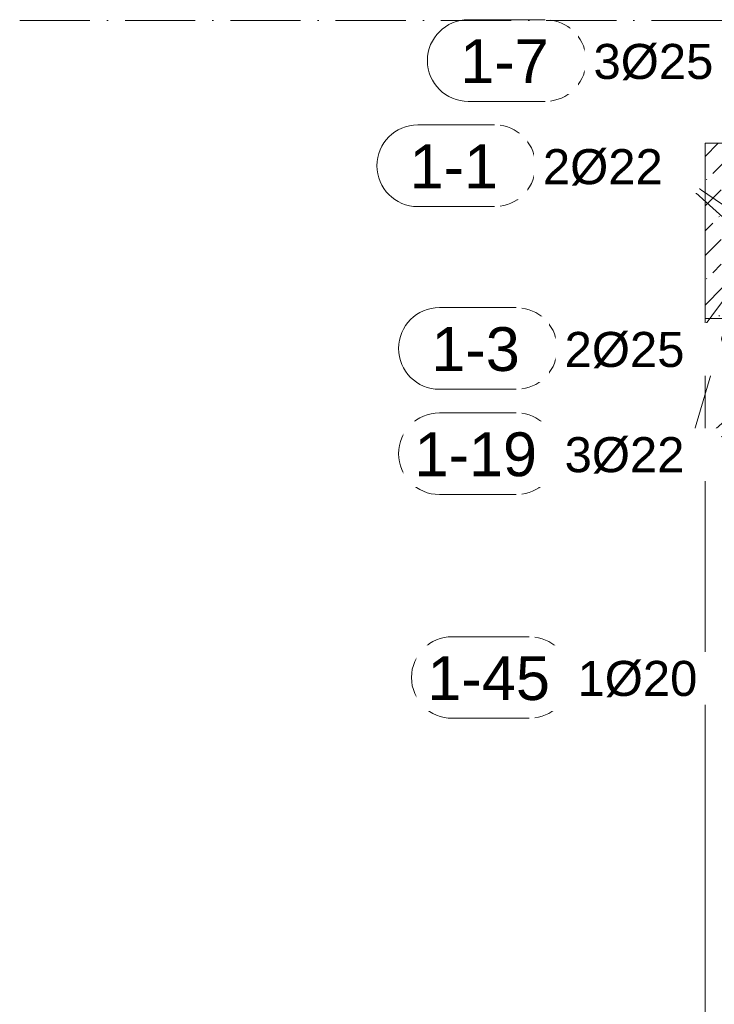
# Model space of a CAD drawing. Header units: millimetres. Extents: x -25607 to 9385, y 1894 to 10168.
# Tile 6 of 181: x -25607 to -24617, y 7692 to 9096. Entities that reach past the tile are written whole.
import ezdxf

# ---------------------------------------------------------------- set-up
doc = ezdxf.new("R2010")
doc.units = ezdxf.units.MM
doc.linetypes.add('Čerchovaná', pattern=[150, 100, -25, 0, -25])
for name, color, linetype, lineweight in [('A-FLOR-LEVL', 51, 'Continuous', 5), ('S-BEAM', 12, 'Continuous', 9), ('S-COLS', 52, 'Continuous', 9), ('S-RBAR-IDEN', 171, 'Continuous', 5)]:
    doc.layers.add(name, color=color, linetype=linetype, lineweight=lineweight)
doc.styles.add('Arial', font='arial.ttf', dxfattribs={"height": 50})
doc.styles.add('Arial_1', font='arial.ttf', dxfattribs={"height": 62.5})

# ---------------------------------------------------------------- blocks, each defined once
blk = doc.blocks.new('Popisek výztuže - _Typ_ množství_PRAVÝ _řezy_-573729-V4')
at = {"layer": 'S-RBAR-IDEN'}
for p, q in [((-24857.8, 9096.1), (-24967.5, 9096.1)), ((-24967.5, 8979.7), (-24857.8, 8979.7))]:
    blk.add_line(p, q, dxfattribs=at)
for centre, start, end in [((-24967.5, 9037.9), 90, 270), ((-24857.8, 9037.9), 277.6434, 82.3566)]:
    blk.add_arc(centre, 58.2, start, end, dxfattribs=at)

msp = doc.modelspace()

# ---------------------------------------------------------------- hatches: boundary and pattern name
at = {"layer": 'S-BEAM', "lineweight": 5}
h = msp.add_hatch(dxfattribs=at)
h.set_pattern_fill('FP_1', color=256, style=0, pattern_type=2)
h.set_pattern_definition([(45, (-15090.743, 5500.453), (-35.35534, 35.35534), []), (45, (-15055.39, 5500.453), (-17.67767, 53.033), [25, -12.5, 0.8382, -11.662])])
h.paths.add_polyline_path([(-24163.2, 8890), (-24163, 8891.3), (-24162.5, 8892.5), (-24161.7, 8893.5), (-24160.5, 8894.4), (-24159.5, 8894.8), (-24158.2, 8895), (-24156.7, 8894.8), (-24155.7, 8894.3), (-24154.7, 8893.5), (-24153.9, 8892.5), (-24153.4, 8891.3), (-24160.9, 8890.3)])
h.paths.add_polyline_path([(-24630, 8670), (-24578.4, 8670), (-24578.4, 8695.2), (-24583.4, 8695.7), (-24584.7, 8695.2), (-24585.9, 8695), (-24587.2, 8695.2), (-24588.9, 8696), (-24589.5, 8696.5), (-24590.3, 8697.5), (-24591, 8698.7), (-24591.9, 8699), (-24598.1, 8703.8), (-24601, 8707.6), (-24605, 8707.6), (-24605, 8715.2), (-24605.8, 8717.2), (-24606.9, 8725), (-24606.9, 8865), (-24605.8, 8872.8), (-24605, 8874.8), (-24605, 8882.8), (-24600.7, 8882.8), (-24598.1, 8886.2), (-24590.9, 8891.4), (-24590.7, 8891.5), (-24590.3, 8892.5), (-24588.9, 8894), (-24588.3, 8894.4), (-24587.2, 8894.8), (-24585.9, 8895), (-24584.6, 8894.8), (-24583.1, 8894.2), (-24576.9, 8895), (-24186.9, 8895), (-24179.1, 8894), (-24171.9, 8891), (-24165.6, 8886.2), (-24163.2, 8883), (-24163.2, 8890), (-24153.2, 8890), (-24153.2, 8882.8), (-24130, 8882.8), (-24130, 8920), (-24630, 8920), (-24630, 8680.3)])
h.paths.add_polyline_path([(-24166.6, 8670), (-24130, 8670), (-24130, 8707.6), (-24153.2, 8707.6), (-24153.4, 8700), (-24163.2, 8700), (-24163.2, 8707), (-24165.6, 8703.8), (-24166.6, 8703.1), (-24166.6, 8680.3)])
h.paths.add_polyline_path([(-24195.3, 8670), (-24186.6, 8670), (-24186.6, 8695), (-24186.9, 8695), (-24558, 8695), (-24558, 8670), (-24272.4, 8670)])
h.paths.add_polyline_path([(-24158.2, 8695), (-24159.5, 8695.2), (-24160.9, 8695.8), (-24161.7, 8696.5), (-24162.5, 8697.5), (-24163.1, 8699), (-24163.2, 8700), (-24153.4, 8698.7), (-24153.9, 8697.5), (-24154.7, 8696.5), (-24156.7, 8695.2), (-24156.9, 8695.2)])
h.paths.add_polyline_path([(-24186.9, 8705), (-24186.6, 8705), (-24186.6, 8707.6), (-24196.8, 8707.6), (-24192, 8705.7)])
h.paths.add_polyline_path([(-24353.3, 8705), (-24353.3, 8707.6), (-24390.8, 8707.6), (-24390.8, 8705), (-24388.2, 8705)])
h.paths.add_polyline_path([(-24272.4, 8705), (-24258.2, 8705), (-24258.2, 8707.6), (-24295.8, 8707.6), (-24295.8, 8705)])
h.paths.add_polyline_path([(-24558, 8705), (-24543.4, 8705), (-24543.4, 8707.6), (-24558, 8707.6), (-24558, 8707.3)])
h.paths.add_polyline_path([(-24343.3, 8705), (-24305.8, 8705), (-24305.8, 8707.6), (-24343.3, 8707.6), (-24343.3, 8707.3)])
h.paths.add_polyline_path([(-24233.9, 8705), (-24210.7, 8705), (-24210.7, 8706.4), (-24211.9, 8707.6), (-24248.2, 8707.6), (-24248.2, 8705)])
h.paths.add_polyline_path([(-24400.8, 8705), (-24400.8, 8707.6), (-24438.4, 8707.6), (-24438.4, 8705), (-24426.8, 8705)])
h.paths.add_polyline_path([(-24485.9, 8705), (-24448.4, 8705), (-24448.4, 8707.6), (-24485.9, 8707.6), (-24485.9, 8707.3)])
h.paths.add_polyline_path([(-24503.9, 8705), (-24495.9, 8705), (-24495.9, 8707.6), (-24533.4, 8707.6), (-24533.4, 8705)])
h.paths.add_polyline_path([(-24578.4, 8705.2), (-24578.4, 8707.6), (-24580.9, 8707.6), (-24580.9, 8705.5)])
h.paths.add_polyline_path([(-24130, 8729.6), (-24130, 8850.4), (-24143.1, 8840.4), (-24153.2, 8827.2), (-24153.2, 8729.6)])
h.paths.add_polyline_path([(-24580.9, 8729.6), (-24578.4, 8729.9), (-24578.2, 8811.6), (-24578, 8826.5), (-24578, 8857.8), (-24580.9, 8857.8), (-24580.9, 8729.9)])
h.paths.add_polyline_path([(-24543.4, 8729.6), (-24543.4, 8857.8), (-24556.2, 8857.8), (-24557, 8844.1), (-24557.9, 8824.7), (-24558, 8809.8), (-24558, 8729.6)])
h.paths.add_polyline_path([(-24343.3, 8729.6), (-24305.8, 8729.9), (-24305.8, 8857.8), (-24343.3, 8857.8), (-24343.3, 8729.9)])
h.paths.add_polyline_path([(-24400.8, 8729.6), (-24400.8, 8857.8), (-24438.4, 8857.8), (-24438.4, 8729.6), (-24426.8, 8729.6)])
h.paths.add_polyline_path([(-24390.8, 8729.6), (-24353.3, 8729.9), (-24353.3, 8857.8), (-24390.8, 8857.8), (-24390.8, 8729.9)])
h.paths.add_polyline_path([(-24295.8, 8729.6), (-24258.2, 8729.9), (-24258.2, 8857.8), (-24295.8, 8857.8), (-24295.8, 8729.9)])
h.paths.add_polyline_path([(-24533.4, 8729.6), (-24495.9, 8729.9), (-24495.9, 8857.8), (-24533.4, 8857.8), (-24533.4, 8729.9)])
h.paths.add_polyline_path([(-24448.4, 8729.6), (-24448.4, 8857.8), (-24485.9, 8857.8), (-24485.9, 8729.6), (-24465.3, 8729.6)])
h.paths.add_polyline_path([(-24195.3, 8729.6), (-24186.6, 8729.6), (-24186.6, 8753), (-24200.7, 8767.1), (-24200.7, 8729.6)])
h.paths.add_polyline_path([(-24233.9, 8729.6), (-24243.4, 8739.1), (-24236.4, 8746.2), (-24219.8, 8729.6), (-24210.7, 8729.9), (-24210.7, 8857.8), (-24248.2, 8857.8), (-24248.2, 8729.6), (-24243.4, 8729.6)])
h.paths.add_polyline_path([(-24590.9, 8729.6), (-24590.9, 8857.8), (-24596.9, 8857.8), (-24596.9, 8729.6)])
h.paths.add_polyline_path([(-24186.6, 8767.1), (-24186.6, 8783.8), (-24183.1, 8809.7), (-24173.2, 8833.8), (-24166.9, 8842), (-24166.9, 8857.8), (-24200.7, 8857.8), (-24200.7, 8781.3), (-24195.3, 8775.9)])
h.paths.add_polyline_path([(-24388.2, 8882.8), (-24353.3, 8882.8), (-24353.3, 8885), (-24390.8, 8885), (-24390.8, 8882.8)])
h.paths.add_polyline_path([(-24438.4, 8882.8), (-24400.8, 8882.8), (-24400.8, 8885), (-24438.4, 8885)])
h.paths.add_polyline_path([(-24495.9, 8882.8), (-24495.9, 8885), (-24533.4, 8885), (-24533.4, 8883.8), (-24528.3, 8883.8), (-24528.3, 8882.8), (-24503.9, 8882.8)])
h.paths.add_polyline_path([(-24248.2, 8882.8), (-24210.7, 8882.8), (-24210.7, 8885), (-24248.2, 8885)])
h.paths.add_polyline_path([(-24179.1, 8882.8), (-24178, 8882.8), (-24181.7, 8884.3), (-24186.9, 8885), (-24200.7, 8885), (-24200.7, 8882.8), (-24181.7, 8882.8)])
h.paths.add_polyline_path([(-24272.4, 8882.8), (-24258.2, 8882.8), (-24258.2, 8885), (-24295.8, 8885), (-24295.8, 8882.8)])
h.paths.add_polyline_path([(-24485.9, 8882.8), (-24448.4, 8882.8), (-24448.4, 8885), (-24485.9, 8885)])
h.paths.add_polyline_path([(-24305.8, 8882.8), (-24305.8, 8885), (-24343.3, 8885), (-24343.3, 8882.8), (-24311, 8882.8)])
h.paths.add_polyline_path([(-24572.2, 8882.8), (-24570.6, 8883.5), (-24567.5, 8883.7), (-24565.3, 8883.5), (-24562.8, 8883.8), (-24543.4, 8883.8), (-24543.4, 8885), (-24577.7, 8884.9), (-24580.9, 8884.3), (-24580.9, 8882.8), (-24575, 8882.8)])

# ---------------------------------------------------------------- linework, layer by layer
at = {"layer": 'A-FLOR-LEVL', "linetype": 'Čerchovaná'}
msp.add_line((-25606.8, 9095), (-4574.7, 9095), dxfattribs=at)
at = {"layer": 'S-BEAM', "lineweight": 18}
for p, q in [((-24130, 8920), (-24630, 8920)), ((-24630, 8920), (-24630, 8670)), ((-24630, 8670), (-24130, 8670))]:
    msp.add_line(p, q, dxfattribs=at)
at = {"layer": 'S-BEAM'}
msp.add_line((-24630, 8670), (-24130, 8670), dxfattribs=at)
at = {"layer": 'S-COLS'}
for p, q in [((-24630, 8920), (-24630, 5870)), ((-24630, 8920), (-24130, 8920)), ((-24630, 6020), (-24630, 8670))]:
    msp.add_line(p, q, dxfattribs=at)
at = {"layer": 'S-RBAR-IDEN'}
for p, q in [((-24471.3, 8740.4), (-24685.9, 8887.9)), ((-24522.4, 8740.4), (-24685.9, 8887.9)), ((-24182.3, 8742.8), (-24655, 8627.4)), ((-24569.2, 8742.8), (-24655, 8627.4)), ((-24181.3, 8718.6), (-24655, 8477.4)), ((-24584, 8718.6), (-24655, 8477.4)), ((-24382.6, 8718.6), (-24655, 8477.4)), ((-24568, 8158.4), (-24636.5, 8158.4))]:
    msp.add_line(p, q, dxfattribs=at)

# ---------------------------------------------------------------- block references
for p in [(0, 0), (-72.1, -150), (-41.2, -410.5), (-41.2, -560.5), (-22.7, -879.6)]:
    msp.add_blockref('Popisek výztuže - _Typ_ množství_PRAVÝ _řezy_-573729-V4', p, dxfattribs=at)

# ---------------------------------------------------------------- texts
at = {"layer": 'S-RBAR-IDEN', "char_height": 50, "width": 210.443, "attachment_point": 1, "style": 'Arial', "bg_fill": 3, "box_fill_scale": 1.25, "bg_fill_color": 256, "bg_fill_true_color": 13158600, "bg_fill_transparency": 0}
for s, insert in [('3Ø25', (-24789, 9061.6)), ('2Ø22', (-24861.1, 8911.6)), ('2Ø25', (-24830.2, 8651)), ('3Ø22', (-24830.2, 8501)), ('1Ø20', (-24811.8, 8182))]:
    msp.add_mtext(s, dxfattribs=dict(at, insert=insert))

# ---------------------------------------------------------------- next in the draw order: texts
at = {"layer": 'S-RBAR-IDEN', "char_height": 62.5, "attachment_point": 1, "style": 'Arial_1', "bg_fill": 3, "box_fill_scale": 1.25, "bg_fill_color": 256, "bg_fill_true_color": 13158600, "bg_fill_transparency": 0}
for s, insert, width in [('1-7', (-24979, 9068.3), 152.321), ('1-1', (-25051.1, 8918.3), 152.321), ('1-3', (-25020.2, 8657.8), 152.321), ('1-19', (-25044.2, 8507.8), 210.443), ('1-45', (-25025.8, 8188.7), 210.443)]:
    msp.add_mtext(s, dxfattribs=dict(at, insert=insert, width=width))

doc.saveas('drawing.dxf')
